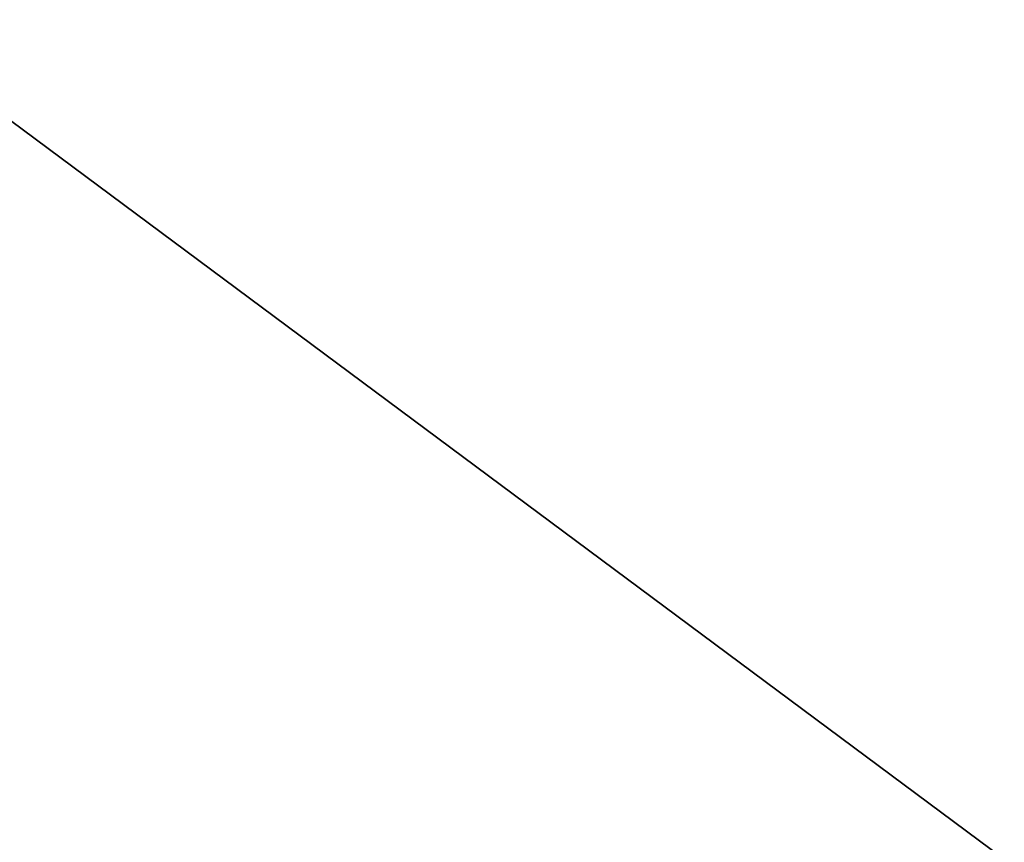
# Model space of a CAD drawing. Extents: x 0.3 to 17.2, y 0.3 to 17.2.
# Tile 8 of 256: x 4.0479 to 4.0747, y 1.664 to 1.6864. Entities that reach past the tile are written whole.
import ezdxf

# ---------------------------------------------------------------- set-up
doc = ezdxf.new("R2010")
doc.units = 0
doc.header["$MEASUREMENT"] = 0
doc.layers.get('0').update_dxf_attribs({"linetype": 'CONTINUOUS'})

# ---------------------------------------------------------------- blocks, each defined once
blk = doc.blocks.new('LUXORE_PLAFON_STL_1')
at = {"color": 0}
for p, q in [((4.074685, 1.663519, -1.417323), (3.312573, 2.229392, -1.417323)), ((3.312573, 2.229392, -1.377953), (4.074685, 1.663519, -1.377953)), ((4.074685, 1.663519, -1.417323), (3.312573, 2.229392, -1.417323)), ((3.312573, 2.229392, -1.377953), (4.074685, 1.663519, -1.377953))]:
    blk.add_line(p, q, dxfattribs=at)
mesh = blk.add_polyface(dxfattribs=at)
corners = [(4.074685, 1.663519, -1.377953), (3.312573, 2.229392, -1.417323), (4.074685, 1.663519, -1.417323), (3.312573, 2.229392, -1.377953)]
mesh.append_faces([[corners[k] for k in face] for face in [(0, 1, 2), (1, 0, 3)]], dxfattribs={"vtx0": -1, "color": 0})

msp = doc.modelspace()

# ---------------------------------------------------------------- block references
at = {"color": 0}
msp.add_blockref('LUXORE_PLAFON_STL_1', (0, 0), dxfattribs=at)

doc.saveas('drawing.dxf')
